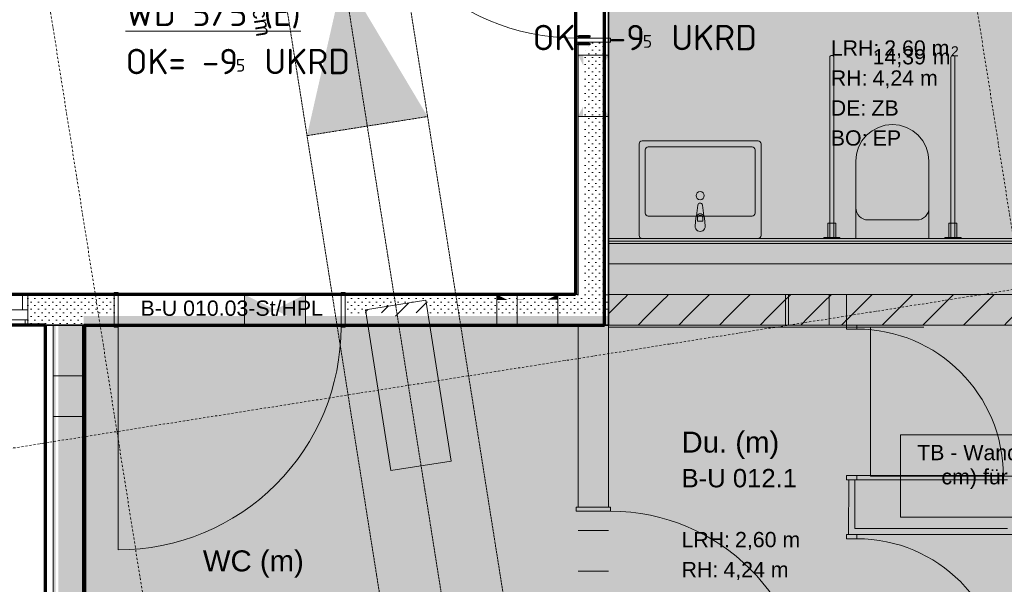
# Model space of a CAD drawing. Header units: millimetres. Extents: x 1523 to 73204, y -91281 to 10268.
# Tile 85 of 120: x 54266 to 59106, y -62640 to -59866. Entities that reach past the tile are written whole.
import ezdxf

# ---------------------------------------------------------------- set-up
doc = ezdxf.new("R2010")
doc.units = ezdxf.units.MM
for name, pattern in [('CAx_nichtHalbton', [20001.0584, 10000, -0.5292, 10000, -0.5292]), ('IMPORT-STRICHPUNKT _7_', [20, 10, -5, 0, -5]), ('IMPORT-VERDECKT _8_', [7.5, 5, -2.5])]:
    doc.linetypes.add(name, pattern=pattern)
for name, color, linetype, lineweight, true_color in [('50 A--Sanitäreinrichtung', 7, 'Continuous', 13, 0x656565), ('80 A--Raum', 7, 'Continuous', 13, 0x656565), ('90 A--Achsraster _1_50_', 7, 'IMPORT-STRICHPUNKT _7_', 13, 0x656565), ('97 A--Etiketten _ Beschriftung Ausbau', 7, 'Continuous', 13, 0x656565), ('97 A--Etiketten _ Träger', 7, 'Continuous', 13, 0x656565), ('Neubau_10 A--Stütze', 7, 'Continuous', 13, 0x656565), ('Neubau_10 A--Wand innen _ Ausbau', 7, 'Continuous', 13, 0x656565), ('Neubau_10 A--Wand innen _ Installationswand', 7, 'Continuous', 13, 0x656565), ('Neubau_20 A--Gründungsbelag', 7, 'Continuous', 13, 0x656565), ('Neubau_30 A--Träger _ Dachkonstruktion', 7, 'IMPORT-VERDECKT _8_', 13, 0x656565), ('Neubau_50 A--Sanitäreinrichtung _ Trennwand', 7, 'Continuous', 13, 0x656565), ('Neubau_80 A--Raum', 7, 'Continuous', 13, 0x656565), ('Xref_706_5_--_ÜP_-1_000_16_Übersichtsplan UG_IFC 2025_01_13_dwg', 7, 'Continuous', 13, 0x767676), ('XX', 7, 'Continuous', 18, 0x804040)]:
    doc.layers.add(name, color=color, linetype=linetype, lineweight=lineweight, true_color=true_color)
doc.layers.add('M-EQPM-___-IDEN', color=7, linetype='Continuous', lineweight=9)
doc.styles.add('Arial', font='arial.ttf', dxfattribs={"height": 75})
doc.styles.add('Arial_1', font='arial.ttf', dxfattribs={"height": 49.5})
doc.styles.add('Arial_B_1', font='txt', dxfattribs={"height": 103.174603})
doc.styles.add('Arial_B_2', font='txt', dxfattribs={"height": 90.277778})
doc.styles.add('ISOCPEUR', font='isocpeur.ttf', dxfattribs={"height": 125})
doc.styles.add('ISOCPEUR_2', font='isocpeur.ttf', dxfattribs={"height": 62.5})
pattern_1 = [(131.336, (0, 0), (18.7712323, 16.511839), [0, -25])]

# ---------------------------------------------------------------- blocks, each defined once
blk = doc.blocks.new('Xref_706_5_--_ÜP_-1_000_11_Übersichtsplan UG_IFC 2024_09_30_dwg_Tür Ol 1-Fl 27_11-41959847-SuD_-1UG gesamt Plot  - Blatt 7')
at = {"layer": 'Neubau_10 A--Wand innen _ Ausbau', "color": 9, "true_color": 0xcbcbcb}
blk.add_line((485, 10), (485, 980), dxfattribs=at)
at = {"layer": 'Neubau_10 A--Wand innen _ Ausbau', "color": 9, "true_color": 0xcbcbcb, "flags": 128}
for points in [[(-505, -160), (-485, -160), (-485, 10), (-505, 10)], [(505, -160), (485, -160), (485, 10), (505, 10)], [(505, -150), (505, -137.5), (505, -125), (505, -25), (505, -12.5), (505, 0), (505, -12.5), (505, -25), (505, -125), (505, -137.5)], [(-505, -150), (-505, -137.5), (-505, -125), (-505, -25), (-505, -12.5), (-505, 0), (-505, -12.5), (-505, -25), (-505, -125), (-505, -137.5)]]:
    blk.add_lwpolyline(points, close=True, dxfattribs=at)
at = {"layer": 'Neubau_10 A--Wand innen _ Ausbau', "color": 9, "true_color": 0xcbcbcb}
blk.add_arc((485, 10), 970, 90, 180, dxfattribs=at)
blk = doc.blocks.new('Xref_706_5_--_ÜP_-1_000_11_Übersichtsplan UG_IFC 2024_09_30_dwg_Tür Ol 1-Fl 27_7-41959727-SuD_-1UG gesamt Plot  - Blatt 7')
at = {"layer": 'Neubau_10 A--Wand innen _ Ausbau', "color": 9, "true_color": 0xcbcbcb}
blk.add_line((547.5, 10), (547.5, 1105), dxfattribs=at)
at = {"layer": 'Neubau_10 A--Wand innen _ Ausbau', "color": 9, "true_color": 0xcbcbcb, "flags": 128}
for points in [[(-567.5, -160), (-547.5, -160), (-547.5, 10), (-567.5, 10)], [(-567.5, -150), (-567.5, -137.5), (-567.5, -125), (-567.5, -25), (-567.5, -12.5), (-567.5, 0), (-567.5, -12.5), (-567.5, -25), (-567.5, -125), (-567.5, -137.5)], [(567.5, -160), (547.5, -160), (547.5, 10), (567.5, 10)], [(567.5, -150), (567.5, -137.5), (567.5, -125), (567.5, -25), (567.5, -12.5), (567.5, 0), (567.5, -12.5), (567.5, -25), (567.5, -125), (567.5, -137.5)]]:
    blk.add_lwpolyline(points, close=True, dxfattribs=at)
at = {"layer": 'Neubau_10 A--Wand innen _ Ausbau', "color": 9, "true_color": 0xcbcbcb}
blk.add_arc((547.5, 10), 1095, 90, 180, dxfattribs=at)
blk = doc.blocks.new('Xref_706_5_--_ÜP_-1_000_11_Übersichtsplan UG_IFC 2024_09_30_dwg_Tür Ol 1-Fl 27_12-41959848-SuD_-1UG gesamt Plot  - Blatt 7')
at = {"layer": 'Neubau_50 A--Sanitäreinrichtung _ Trennwand', "color": 9, "true_color": 0xcbcbcb}
blk.add_line((360, 10), (360, 730), dxfattribs=at)
at = {"layer": 'Neubau_50 A--Sanitäreinrichtung _ Trennwand', "color": 9, "true_color": 0xcbcbcb, "flags": 128}
for points in [[(-380, -40), (-360, -40), (-360, 10), (-380, 10)], [(-380, -30), (-380, 0)], [(380, -40), (360, -40), (360, 10), (380, 10)], [(380, -30), (380, 0)]]:
    blk.add_lwpolyline(points, close=True, dxfattribs=at)
at = {"layer": 'Neubau_50 A--Sanitäreinrichtung _ Trennwand', "color": 9, "true_color": 0xcbcbcb}
blk.add_arc((360, 10), 720, 90, 180, dxfattribs=at)
blk = doc.blocks.new('Xref_706_5_--_ÜP_-1_000_11_Übersichtsplan UG_IFC 2024_09_30_dwg__X309-41959880-SuD_-1UG gesamt Plot  - Blatt 7')
at = {"layer": 'Neubau_10 A--Wand innen _ Ausbau', "color": 9, "true_color": 0xcbcbcb}
for p, q in [((53312.6, -74726.8), (53301.5, -74713)), ((53290.5, -74925.5), (53279.5, -74911.7)), ((53268.5, -75124.3), (53257.4, -75110.5)), ((53246.4, -75323.1), (53235.4, -75309.3)), ((53224.3, -75521.9), (53213.3, -75508.1)), ((53202.3, -75720.7), (53191.2, -75706.9))]:
    blk.add_line(p, q, dxfattribs=at)
blk = doc.blocks.new('Xref_706_5_--_ÜP_-1_000_11_Übersichtsplan UG_IFC 2024_09_30_dwg__X310-41959881-SuD_-1UG gesamt Plot  - Blatt 7')
at = {"layer": 'Neubau_10 A--Wand innen _ Ausbau', "color": 9, "true_color": 0xcbcbcb}
for p, q in [((53323.6, -74740.6), (53312.6, -74726.8)), ((53301.6, -74939.3), (53290.5, -74925.5)), ((53279.5, -75138.1), (53268.5, -75124.3)), ((53235.4, -75535.7), (53224.3, -75521.9)), ((53213.3, -75734.5), (53202.3, -75720.7))]:
    blk.add_line(p, q, dxfattribs=at)
at = {"layer": 'Neubau_10 A--Wand innen _ Ausbau', "color": 9, "true_color": 0xcbcbcb, "flags": 128}
blk.add_lwpolyline([(53257.4, -75336.9), (53254.1, -75332.8), (53246.4, -75323.1)], dxfattribs=at)
blk = doc.blocks.new('Xref_706_5_--_ÜP_-1_000_11_Übersichtsplan UG_IFC 2024_09_30_dwg__X311-41959882-SuD_-1UG gesamt Plot  - Blatt 7')
at = {"layer": 'Neubau_10 A--Wand innen _ Ausbau', "color": 9, "true_color": 0xcbcbcb}
for p, q in [((53456.1, -74679.8), (53445.1, -74666)), ((53434.1, -74878.6), (53423, -74864.8)), ((53412, -75077.4), (53401, -75063.6)), ((53389.9, -75276.2), (53378.9, -75262.3)), ((53367.9, -75474.9), (53356.8, -75461.1)), ((53345.8, -75673.7), (53334.8, -75659.9))]:
    blk.add_line(p, q, dxfattribs=at)
blk = doc.blocks.new('Xref_706_5_--_ÜP_-1_000_11_Übersichtsplan UG_IFC 2024_09_30_dwg__X312-41959883-SuD_-1UG gesamt Plot  - Blatt 7')
at = {"layer": 'Neubau_10 A--Wand innen _ Ausbau', "color": 9, "true_color": 0xcbcbcb}
for p, q in [((53445.1, -74666), (53434.2, -74652.4)), ((53423, -74864.8), (53412, -74851)), ((53401, -75063.6), (53389.9, -75049.8)), ((53378.9, -75262.3), (53367.9, -75248.5)), ((53356.8, -75461.1), (53345.8, -75447.3)), ((53334.8, -75659.9), (53323.7, -75646.1))]:
    blk.add_line(p, q, dxfattribs=at)
blk = doc.blocks.new('Xref_706_5_--_ÜP_-1_000_11_Übersichtsplan UG_IFC 2024_09_30_dwg__X313-41959884-SuD_-1UG gesamt Plot  - Blatt 7')
at = {"layer": 'Neubau_10 A--Wand innen _ Ausbau', "color": 9, "true_color": 0xcbcbcb}
for p, q in [((53412, -74851), (53323.6, -74740.6)), ((53389.9, -75049.8), (53301.6, -74939.3)), ((53367.9, -75248.5), (53279.5, -75138.1)), ((53345.8, -75447.3), (53257.4, -75336.9)), ((53323.7, -75646.1), (53235.4, -75535.7)), ((53275.4, -75812), (53213.3, -75734.5))]:
    blk.add_line(p, q, dxfattribs=at)
blk = doc.blocks.new('Xref_706_5_--_ÜP_-1_000_11_Übersichtsplan UG_IFC 2024_09_30_dwg__X324-41959895-SuD_-1UG gesamt Plot  - Blatt 7')
at = {"layer": 'Neubau_10 A--Wand innen _ Ausbau', "color": 9, "true_color": 0xcbcbcb}
for p, q in [((53555.2, -72540.2), (53544.2, -72526.4)), ((53533.1, -72739), (53522.1, -72725.2)), ((53511.1, -72937.7), (53500, -72923.9)), ((53489, -73136.5), (53478, -73122.7)), ((53467, -73335.3), (53455.9, -73321.5)), ((53444.9, -73534.1), (53433.9, -73520.3)), ((53422.9, -73732.9), (53411.8, -73719.1)), ((53400.8, -73931.6), (53389.8, -73917.8)), ((53378.7, -74130.4), (53367.7, -74116.6)), ((53356.7, -74329.2), (53345.6, -74315.4)), ((53334.6, -74528), (53323.6, -74514.2))]:
    blk.add_line(p, q, dxfattribs=at)
blk = doc.blocks.new('Xref_706_5_--_ÜP_-1_000_11_Übersichtsplan UG_IFC 2024_09_30_dwg__X325-41959896-SuD_-1UG gesamt Plot  - Blatt 7')
at = {"layer": 'Neubau_10 A--Wand innen _ Ausbau', "color": 9, "true_color": 0xcbcbcb}
for p, q in [((53566.2, -72554), (53555.2, -72540.2)), ((53544.2, -72752.8), (53533.1, -72739)), ((53522.1, -72951.5), (53511.1, -72937.7)), ((53500.1, -73150.3), (53489, -73136.5)), ((53456, -73547.9), (53444.9, -73534.1)), ((53433.9, -73746.7), (53422.9, -73732.9)), ((53411.8, -73945.4), (53400.8, -73931.6)), ((53389.8, -74144.2), (53378.7, -74130.4)), ((53345.7, -74541.8), (53334.6, -74528))]:
    blk.add_line(p, q, dxfattribs=at)
at = {"layer": 'Neubau_10 A--Wand innen _ Ausbau', "color": 9, "true_color": 0xcbcbcb, "flags": 128}
for points in [[(53478, -73349.1), (53474.7, -73345), (53467, -73335.3)], [(53367.7, -74343), (53364.4, -74338.9), (53356.7, -74329.2)]]:
    blk.add_lwpolyline(points, dxfattribs=at)
blk = doc.blocks.new('Xref_706_5_--_ÜP_-1_000_11_Übersichtsplan UG_IFC 2024_09_30_dwg__X326-41959897-SuD_-1UG gesamt Plot  - Blatt 7')
at = {"layer": 'Neubau_10 A--Wand innen _ Ausbau', "color": 9, "true_color": 0xcbcbcb}
for p, q in [((53676.7, -72692), (53665.6, -72678.2)), ((53654.6, -72890.8), (53643.6, -72877)), ((53632.6, -73089.6), (53621.5, -73075.8)), ((53610.5, -73288.4), (53599.5, -73274.5)), ((53588.5, -73487.1), (53577.4, -73473.3)), ((53566.4, -73685.9), (53555.4, -73672.1)), ((53544.4, -73884.7), (53533.3, -73870.9)), ((53522.3, -74083.5), (53511.2, -74069.7)), ((53500.2, -74282.3), (53489.2, -74268.5)), ((53478.2, -74481), (53467.1, -74467.2))]:
    blk.add_line(p, q, dxfattribs=at)
blk = doc.blocks.new('Xref_706_5_--_ÜP_-1_000_11_Übersichtsplan UG_IFC 2024_09_30_dwg__X327-41959898-SuD_-1UG gesamt Plot  - Blatt 7')
at = {"layer": 'Neubau_10 A--Wand innen _ Ausbau', "color": 9, "true_color": 0xcbcbcb}
for p, q in [((53665.6, -72678.2), (53654.6, -72664.4)), ((53643.6, -72877), (53632.5, -72863.2)), ((53621.5, -73075.8), (53610.5, -73062)), ((53599.5, -73274.5), (53588.4, -73260.7)), ((53577.4, -73473.3), (53566.4, -73459.5)), ((53555.4, -73672.1), (53544.3, -73658.3)), ((53533.3, -73870.9), (53522.3, -73857.1)), ((53511.2, -74069.7), (53500.2, -74055.9)), ((53489.2, -74268.5), (53478.1, -74254.6)), ((53467.1, -74467.2), (53456.1, -74453.4)), ((53434.2, -74652.4), (53434, -74652.2))]:
    blk.add_line(p, q, dxfattribs=at)
blk = doc.blocks.new('Xref_706_5_--_ÜP_-1_000_11_Übersichtsplan UG_IFC 2024_09_30_dwg__X328-41959899-SuD_-1UG gesamt Plot  - Blatt 7')
at = {"layer": 'Neubau_10 A--Wand innen _ Ausbau', "color": 9, "true_color": 0xcbcbcb}
for p, q in [((53654.6, -72664.4), (53566.2, -72554)), ((53632.5, -72863.2), (53544.2, -72752.8)), ((53610.5, -73062), (53522.1, -72951.5)), ((53588.4, -73260.7), (53500.1, -73150.3)), ((53566.4, -73459.5), (53478, -73349.1)), ((53544.3, -73658.3), (53456, -73547.9)), ((53522.3, -73857.1), (53433.9, -73746.7)), ((53500.2, -74055.9), (53411.8, -73945.4)), ((53478.1, -74254.6), (53389.8, -74144.2)), ((53456.1, -74453.4), (53367.7, -74343)), ((53434, -74652.2), (53345.7, -74541.8))]:
    blk.add_line(p, q, dxfattribs=at)
blk = doc.blocks.new('Xref_706_5_--_ÜP_-1_000_11_Übersichtsplan UG_IFC 2024_09_30_dwg_Tür Ol 2-Fl 27_6-41959905-SuD_-1UG gesamt Plot  - Blatt 7')
at = {"layer": 'Neubau_10 A--Wand innen _ Ausbau', "color": 9, "true_color": 0xcbcbcb}
for p, q in [((-905, 0), (-905, 905)), ((905, 0), (905, 905))]:
    blk.add_line(p, q, dxfattribs=at)
at = {"layer": 'Neubau_10 A--Wand innen _ Ausbau', "color": 9, "true_color": 0xcbcbcb, "flags": 128}
for points in [[(-1005, 25), (-992.5, 25), (-992.5, 0)], [(1005, 25), (992.5, 25), (992.5, 0)], [(-1005, -125), (-980, -125), (-980, -50)], [(1005, -125), (980, -125), (980, -50)]]:
    blk.add_lwpolyline(points, dxfattribs=at)
for points in [[(-1005, -50), (-905, -50), (-905, 0), (-1005, 0), (-1005, -50), (-1005, 0)], [(1005, -50), (905, -50), (905, 0), (1005, 0), (1005, -50), (1005, 0)]]:
    blk.add_lwpolyline(points, close=True, dxfattribs=at)
at = {"layer": 'Neubau_10 A--Wand innen _ Ausbau', "color": 9, "true_color": 0xcbcbcb}
for centre, start, end in [((-905, 0), 360, 90), ((905, 0), 90, 180)]:
    blk.add_arc(centre, 905, start, end, dxfattribs=at)
blk = doc.blocks.new('Xref_706_5_--_ÜP_-1_000_11_Übersichtsplan UG_IFC 2024_09_30_dwg_WC barrierefrei 27-41960010-SuD_-1UG gesamt Plot  - Blatt 7')
at = {"layer": '50 A--Sanitäreinrichtung', "color": 9, "true_color": 0xcbcbcb}
blk.add_line((-119.9, -91.3), (119.9, -91.3), dxfattribs=at)
at = {"layer": '50 A--Sanitäreinrichtung', "color": 9, "true_color": 0xcbcbcb, "flags": 128}
for points in [[(-337.5, -5), (-257.5, -5), (-257.5, 0), (-337.5, 0)], [(-180, 0), (-180, -380), (-176.5, -415.1), (-166.3, -448.9), (-149.7, -480), (-127.3, -507.3), (-100, -529.7), (-68.9, -546.3), (-35.1, -556.5), (0, -560), (35.1, -556.5), (68.9, -546.3), (100, -529.7), (127.3, -507.3), (149.7, -480), (166.3, -448.9), (176.5, -415.1), (180, -380), (180, 0)], [(257.5, -5), (337.5, -5), (337.5, 0), (257.5, 0)], [(-317.5, -5), (-317.5, -75), (-277.5, -75), (-277.5, -5)], [(277.5, -5), (277.5, -75), (317.5, -75), (317.5, -5)]]:
    blk.add_lwpolyline(points, close=True, dxfattribs=at)
for points in [[(-307.5, -890), (-307.5, -5), (-287.5, -5), (-287.5, -890)], [(287.5, -890), (287.5, -5), (307.5, -5), (307.5, -890)]]:
    blk.add_lwpolyline(points, dxfattribs=at)
at = {"layer": '50 A--Sanitäreinrichtung', "color": 9, "true_color": 0xcbcbcb}
for centre, radius, start, end in [((-119.9, -151.3), 60, 90, 180), ((119.9, -151.3), 60, 0, 90), ((-297.5, -890), 10, 180, 360), ((297.5, -890), 10, 180, 0)]:
    blk.add_arc(centre, radius, start, end, dxfattribs=at)
blk = doc.blocks.new('Xref_706_5_--_ÜP_-1_000_11_Übersichtsplan UG_IFC 2024_09_30_dwg_Waschbecken 01 27-41960013-SuD_-1UG gesamt Plot  - Blatt 7')
at = {"layer": '50 A--Sanitäreinrichtung', "color": 9, "true_color": 0xcbcbcb}
for p, q in [((-285, 0), (285, 0)), ((-300, -465), (-300, -15)), ((300, -15), (300, -465)), ((-25, -60), (-21, -102)), ((21, -102), (25, -60)), ((-270, -435), (-270, -125)), ((-255, -110), (255, -110)), ((-17.7, -111.5), (-11.1, -164.4)), ((11.1, -164.4), (17.7, -111.5)), ((270, -125), (270, -435)), ((285, -480), (-285, -480)), ((255, -450), (-255, -450))]:
    blk.add_line(p, q, dxfattribs=at)
at = {"layer": '50 A--Sanitäreinrichtung', "color": 9, "true_color": 0xcbcbcb, "flags": 128}
blk.add_lwpolyline([(-13.6, -99.8), (-13.6, -84.9), (13.6, -84.9), (13.6, -99.8)], dxfattribs=at)
at = {"layer": '50 A--Sanitäreinrichtung', "color": 9, "true_color": 0xcbcbcb}
blk.add_circle((0, -210.9), 20, dxfattribs=at)
for centre, radius, start, end in [((-285, -15), 15, 90, 180), ((285, -15), 15, 0, 90), ((0, -60), 25, 360, 180), ((-255, -125), 15, 90, 180), ((0, -100.1), 21.1, 185.1696, 212.771), ((0, -100.1), 21.1, 212.771, 327.229), ((0, -99.8), 13.6, 180, 360), ((0, -100.1), 21.1, 327.229, 354.8304), ((255, -125), 15, 360, 90), ((0, -163), 11.2, 187.1389, 352.8611), ((-255, -435), 15, 180, 270), ((255, -435), 15, 270, 0), ((-285, -465), 15, 180, 270), ((285, -465), 15, 270, 0)]:
    blk.add_arc(centre, radius, start, end, dxfattribs=at)
blk = doc.blocks.new('Xref_706_5_--_ÜP_-1_000_11_Übersichtsplan UG_IFC 2024_09_30_dwg_ARROWHEAD_10-41960463-SuD_-1UG gesamt Plot  - Blatt 7')
at = {"layer": '97 A--Etiketten _ Beschriftung Ausbau', "color": 9, "true_color": 0xcbcbcb}
blk.add_line((0, 0), (-1000, 0), dxfattribs=at)
blk = doc.blocks.new('Xref_706_5_--_ÜP_-1_000_11_Übersichtsplan UG_IFC 2024_09_30_dwg_Standard-Rastermarker_31-41960585-SuD_-1UG gesamt Plot  - Blatt 7')
at = {"layer": '90 A--Achsraster _1_50_', "color": 9, "true_color": 0xcbcbcb}
blk.add_line((0, 0), (53500.2, 0), dxfattribs=at)
blk = doc.blocks.new('Xref_706_5_--_ÜP_-1_000_11_Übersichtsplan UG_IFC 2024_09_30_dwg_WC_ _w__B-U 014_1-41959595-SuD_-1UG gesamt Plot  - Blatt 7')
at = {"layer": 'Neubau_80 A--Raum', "attachment_point": 1, "rotation": 83.6681, "line_spacing_factor": 0.941778}
for s, insert, char_height, width, style in [('2', (48549.6, -76179.4), 49.5, 46.058, 'Arial_1'), (' m', (48550.5, -76298.5), 75, 138.65, 'Arial'), ('14,39', (48521.1, -76563.6), 75, 314.028, 'Arial')]:
    blk.add_mtext(s, dxfattribs=dict(at, insert=insert, char_height=char_height, width=width, style=style))
blk = doc.blocks.new('Xref_706_5_--_ÜP_-1_000_16_Übersichtsplan UG_IFC 2025_01_13_dwg-35469238-SuD_-1UG gesamt Plot  - Blatt 7')
at = {"layer": '80 A--Raum', "true_color": 0xededed}
h = blk.add_hatch(color=7, dxfattribs=at)
h.paths.add_polyline_path([(61847.8, -73728.5), (62068.4, -70283.8), (50086.1, -69516.5), (50884.6, -78065), (53632.7, -78241), (53963.7, -73071.6), (56757.9, -73250.5), (56593.1, -75825.2), (61692.6, -76151.8), (61739, -75427.3)])
h.paths.add_polyline_path([(53389.3, -75051.4), (53380.5, -75188.6), (53360.3, -75112.2), (53390.1, -75039)])
h.paths.add_polyline_path([(53360.3, -75112.2), (53330.6, -75185.5), (53340.2, -75035.8), (53346.9, -75061.2)])
h.paths.add_polyline_path([(53400.4, -73035.5), (53400.4, -73035.5), (53375.5, -73033.9)])
h.paths.add_polyline_path([(53392.5, -73160.3), (53390.9, -73185.2), (53370.7, -73108.8), (53400.4, -73035.5), (53398.8, -73060.5)])
h.paths.add_polyline_path([(53370.7, -73108.8), (53341, -73182), (53350.5, -73032.3)])
at = {"layer": 'Neubau_10 A--Stütze', "true_color": 0xcbcbcb}
h = blk.add_hatch(dxfattribs=at)
h.set_pattern_fill('FP_4', color=9, style=0, pattern_type=2)
h.set_pattern_definition([(131.336, (0, 0), (90.10192, 79.25683), []), (131.336, (-45.05, -39.63), (90.10192, 79.25683), [90, -30])])
h.paths.add_polyline_path([(56682.1, -74435.1), (56701.3, -74134.9), (56622.2, -74142.3), (56650.1, -74441), (56681.9, -74438)])
at = {"layer": 'Neubau_10 A--Wand innen _ Ausbau', "true_color": 0xededed}
h = blk.add_hatch(color=7, dxfattribs=at)
h.paths.add_polyline_path([(55527.1, -73196.7), (55478.8, -73168.6), (55477.2, -73193.5)])
h.paths.add_polyline_path([(55520.7, -73296.5), (55470.8, -73293.3), (55469.2, -73318.3), (55495, -73307.4)])
at = {"layer": 'Neubau_10 A--Wand innen _ Ausbau', "true_color": 0xcbcbcb}
h = blk.add_hatch(dxfattribs=at)
h.set_pattern_fill('FP_16', color=9, style=0, pattern_type=2)
h.set_pattern_definition(pattern_1)
h.paths.add_polyline_path([(56650.1, -73268.7), (55412.7, -73189.4), (55406.3, -73289.2), (56643.7, -73368.4)])
h = blk.add_hatch(dxfattribs=at)
h.set_pattern_fill('FP_16', color=9, style=0, pattern_type=2)
h.set_pattern_definition(pattern_1)
h.paths.add_polyline_path([(56650.9, -73256.2), (55777.4, -73200.2), (55776.6, -73212.7), (56650.1, -73268.7)])
h.paths.add_polyline_path([(55752.4, -73198.6), (55502.9, -73182.7), (55527.1, -73196.7), (55726.7, -73209.5)])
h.paths.add_polyline_path([(55478, -73181.1), (55413.5, -73176.9), (55412.7, -73189.4), (55477.2, -73193.5)])
at = {"layer": 'Neubau_10 A--Wand innen _ Ausbau', "true_color": 0xededed}
h = blk.add_hatch(color=7, dxfattribs=at)
h.paths.add_polyline_path([(55777.4, -73200.2), (55778.2, -73187.8), (55726.7, -73209.5), (55776.6, -73212.7)])
h.paths.add_polyline_path([(55769.4, -73325), (55770.2, -73312.5), (55720.3, -73309.3), (55768.6, -73337.5)])
at = {"layer": 'Neubau_10 A--Wand innen _ Ausbau', "true_color": 0xcbcbcb}
h = blk.add_hatch(dxfattribs=at)
h.set_pattern_fill('FP_16', color=9, style=0, pattern_type=2)
h.set_pattern_definition(pattern_1)
h.paths.add_polyline_path([(56616.6, -73792.6), (56630.6, -73768.4), (56646.6, -73518.9), (56635.7, -73493.2), (56623, -73692.8)])
h.paths.add_polyline_path([(56581.4, -74536.9), (56629, -73793.4), (56616.6, -73792.6), (56569, -74536.1)])
h.paths.add_polyline_path([(56662.6, -73269.5), (56664.2, -73244.5), (56651.7, -73243.7), (56635.7, -73493.2), (56648.2, -73494), (56656.2, -73369.2)])
h = blk.add_hatch(dxfattribs=at)
h.set_pattern_fill('FP_16', color=9, style=0, pattern_type=2)
h.set_pattern_definition(pattern_1)
h.paths.add_polyline_path([(56675.1, -73270.3), (56676.7, -73245.3), (56664.2, -73244.5), (56648.2, -73494), (56660.7, -73494.8), (56668.7, -73370)])
h.paths.add_polyline_path([(56620.2, -74126.8), (56641.5, -73794.2), (56629, -73793.4), (56581.4, -74536.9), (56593.9, -74537.7), (56619.8, -74133.2)])
h.paths.add_polyline_path([(56647.9, -73694.4), (56657.5, -73544.7), (56646.6, -73518.9), (56630.6, -73768.4), (56644.7, -73744.3)])
h = blk.add_hatch(dxfattribs=at)
h.set_pattern_fill('FP_16', color=9, style=0, pattern_type=2)
h.set_pattern_definition(pattern_1)
h.paths.add_polyline_path([(56675.2, -74542.9), (56681.9, -74438), (56650.1, -74441), (56622.2, -74142.3), (56701.3, -74134.9), (56757.9, -73250.5), (56676.7, -73245.3), (56660.7, -73494.8), (56661.5, -73494.8), (56658.4, -73546.8), (56657.5, -73544.7), (56650, -73661.1), (56651.5, -73659.4), (56649.4, -73694.5), (56647.9, -73694.4), (56644.7, -73744.3), (56646.6, -73741.1), (56643.4, -73794.3), (56641.5, -73794.2), (56593.9, -74537.7), (56659.6, -74541.9)])
h = blk.add_hatch(dxfattribs=at)
h.set_pattern_fill('FP_16', color=9, style=0, pattern_type=2)
h.set_pattern_definition(pattern_1)
h.paths.add_polyline_path([(55768.6, -73337.5), (55744.4, -73323.4), (55495, -73307.4), (55469.2, -73318.3), (55660.3, -73330.5)])
h.paths.add_polyline_path([(56642.1, -73393.4), (56642.9, -73380.9), (55769.4, -73325), (55768.6, -73337.5)])
h.paths.add_polyline_path([(55469.2, -73318.3), (55470, -73305.8), (55405.5, -73301.7), (55404.7, -73314.2)])
at = {"layer": 'Neubau_10 A--Wand innen _ Ausbau', "true_color": 0xededed}
for points in [[(56658.4, -73546.8), (56661.5, -73494.8), (56635.7, -73493.2), (56657.5, -73544.7)], [(56649.4, -73694.5), (56651.5, -73659.4), (56650, -73661.1), (56647.9, -73694.4)], [(56643.4, -73794.3), (56646.6, -73741.1), (56616.6, -73792.6), (56641.5, -73794.2)], [(56657.2, -74824.4), (56662.7, -74737.5), (56556.5, -74730.7), (56621.8, -74885.1)], [(56649.1, -74949.9), (56621.8, -74885.1), (56537.3, -75030), (56643.6, -75036.8)]]:
    blk.add_hatch(color=7, dxfattribs=at).paths.add_polyline_path(points)
at = {"layer": 'Neubau_10 A--Wand innen _ Ausbau', "true_color": 0xcbcbcb}
h = blk.add_hatch(dxfattribs=at)
h.set_pattern_fill('FP_16', color=9, style=0, pattern_type=2)
h.set_pattern_definition(pattern_1)
h.paths.add_polyline_path([(56508.9, -75669.5), (56496.4, -75668.7), (56469.3, -76092.9), (56481.8, -76093.2), (56499.3, -75819.2)])
h = blk.add_hatch(dxfattribs=at)
h.set_pattern_fill('FP_16', color=9, style=0, pattern_type=2)
h.set_pattern_definition(pattern_1)
h.paths.add_polyline_path([(56521.4, -75670.3), (56508.9, -75669.5), (56482.1, -76093.7), (56494.2, -76094.5), (56521.4, -75670.7)])
h = blk.add_hatch(dxfattribs=at)
h.set_pattern_fill('FP_16', color=9, style=0, pattern_type=2)
h.set_pattern_definition(pattern_1)
h.paths.add_polyline_path([(56611.6, -75826.4), (56593.1, -75825.2), (56602.7, -75675.5), (56521.4, -75670.7), (56494.2, -76094.5), (56594, -76100.9), (56610, -75851.4)])
h = blk.add_hatch(dxfattribs=at)
h.set_pattern_fill('FP_16', color=9, style=0, pattern_type=2)
h.set_pattern_definition(pattern_1)
h.paths.add_polyline_path([(56624.1, -75827.2), (56611.6, -75826.4), (56594, -76100.9), (56606.5, -76101.7), (56622.5, -75852.2)])
h = blk.add_hatch(dxfattribs=at)
h.set_pattern_fill('FP_16', color=9, style=0, pattern_type=2)
h.set_pattern_definition(pattern_1)
h.paths.add_polyline_path([(56636.5, -75828), (56624.1, -75827.2), (56606.5, -76101.7), (56619, -76102.5), (56634.9, -75853)])
h = blk.add_hatch(dxfattribs=at)
h.set_pattern_fill('FP_16', color=9, style=0, pattern_type=2)
h.set_pattern_definition(pattern_1)
h.paths.add_polyline_path([(61736, -76154.5), (56636.5, -75828), (56635.7, -75840.5), (61735.2, -76167)])
h = blk.add_hatch(dxfattribs=at)
h.set_pattern_fill('FP_16', color=9, style=0, pattern_type=2)
h.set_pattern_definition(pattern_1)
h.paths.add_polyline_path([(61734.4, -76179.5), (56634.9, -75853), (56628.6, -75952.8), (61728, -76279.3)])
h = blk.add_hatch(dxfattribs=at)
h.set_pattern_fill('FP_16', color=9, style=0, pattern_type=2)
h.set_pattern_definition(pattern_1)
h.paths.add_polyline_path([(61735.2, -76167), (56635.7, -75840.5), (56634.9, -75853), (61734.4, -76179.5)])
h = blk.add_hatch(dxfattribs=at)
h.set_pattern_fill('FP_16', color=9, style=0, pattern_type=2)
h.set_pattern_definition(pattern_1)
h.paths.add_polyline_path([(61727.2, -76291.8), (56627.8, -75965.2), (56627, -75977.7), (61726.4, -76304.2)])
h = blk.add_hatch(dxfattribs=at)
h.set_pattern_fill('FP_16', color=9, style=0, pattern_type=2)
h.set_pattern_definition(pattern_1)
h.paths.add_polyline_path([(56544.1, -76097.7), (56481.8, -76093.7), (56481, -76106.1), (56543.3, -76110.1)])
h = blk.add_hatch(dxfattribs=at)
h.set_pattern_fill('FP_16', color=9, style=0, pattern_type=2)
h.set_pattern_definition(pattern_1)
h.paths.add_polyline_path([(56619, -76102.5), (56594, -76100.9), (56593.2, -76113.3), (56618.2, -76114.9)])
at = {"layer": 'Neubau_30 A--Träger _ Dachkonstruktion', "linetype": 'Continuous', "true_color": 0xededed}
blk.add_hatch(color=7, dxfattribs=at).paths.add_polyline_path([(55778, -74673.1), (55722.2, -74075.7), (55003.3, -74444.2), (55578.1, -74614.1)])
at = {"layer": '50 A--Sanitäreinrichtung', "color": 9, "true_color": 0xcbcbcb}
blk.add_line((57685.2, -71345.8), (57637.2, -72094.3), dxfattribs=at)
at = {"layer": '90 A--Achsraster _1_50_', "color": 9, "true_color": 0xcbcbcb}
for p, q in [((65360.4, -70413.5), (42699.7, -72530.1)), ((65069.2, -74960.3), (42408.6, -77076.9))]:
    blk.add_line(p, q, dxfattribs=at)
at = {"layer": '97 A--Etiketten _ Beschriftung Ausbau', "color": 9, "true_color": 0xcbcbcb}
for p, q in [((56811.4, -73253.9), (56910.4, -71707.1)), ((56637.2, -75818), (58184, -75917.1))]:
    blk.add_line(p, q, dxfattribs=at)
at = {"layer": '97 A--Etiketten _ Beschriftung Ausbau', "color": 9, "true_color": 0xcbcbcb, "flags": 128}
blk.add_lwpolyline([(57432.4, -71855.4), (57528.2, -70358.5), (57931, -70384.3), (57835.1, -71881.2)], close=True, dxfattribs=at)
blk.add_lwpolyline([(56950.6, -71972.5), (57624.3, -72015.6), (57680.1, -71144.8)], dxfattribs=at)
at = {"layer": 'Neubau_10 A--Stütze', "color": 9, "true_color": 0xcbcbcb, "flags": 128}
blk.add_lwpolyline([(57446.7, -74366.6), (57418.8, -74067.9), (56622.2, -74142.3), (56650.1, -74441)], close=True, dxfattribs=at)
at = {"layer": 'Neubau_10 A--Wand innen _ Ausbau', "color": 9, "true_color": 0xcbcbcb}
for p, q in [((57809.3, -73317.8), (57799.7, -73467.5)), ((57999.3, -73480.3), (58008.9, -73330.6)), ((56745.2, -74130.8), (56766.3, -73802.2)), ((56706.2, -74740.2), (56556.5, -74730.7)), ((56537.3, -75030), (56687, -75039.6)), ((56594, -76100.9), (56544.1, -76097.7))]:
    blk.add_line(p, q, dxfattribs=at)
at = {"layer": 'Neubau_10 A--Wand innen _ Ausbau', "color": 9, "true_color": 0xcbcbcb, "flags": 128}
for points in [[(56937.5, -71128), (56876.2, -72085.8), (56863.7, -72085), (56851.2, -72084.2), (56751.4, -72077.8), (56739, -72077), (56726.5, -72076.2), (56721, -72161.4), (56726.5, -72076.1), (56787.8, -71118.4), (56800.3, -71119.2), (56812.8, -71120), (56912.6, -71126.4), (56925, -71127.2), (56937.5, -71128), (56953.5, -70878.5), (57012.3, -69960), (59038.1, -70089.7), (58979.3, -71008.2)], [(56708.2, -72361), (56720.7, -72361.8), (56733.2, -72362.6), (56833, -72369), (56845.5, -72369.8), (56857.9, -72370.6), (56870.7, -72171), (56876.2, -72085.8), (56876.2, -72085.7)], [(56870.7, -72171), (56858.2, -72170.2), (56845.8, -72169.4), (56746, -72163), (56733.5, -72162.2), (56721, -72161.4), (56708.2, -72361), (56707.3, -72375.6), (56651.7, -73243.7)], [(56857, -72385.1), (56801.4, -73253.3), (57694.6, -73310.5), (57685, -73460.2), (56791.8, -73403), (56785.4, -73502.8), (56773, -73502), (56760.5, -73501.2), (56660.7, -73494.8), (56648.2, -73494), (56635.7, -73493.2), (56623, -73692.8), (56616.6, -73792.6)], [(56707.3, -72375.6), (56719.8, -72376.4), (56732.3, -72377.2), (56832.1, -72383.5), (56844.5, -72384.3), (56857, -72385.1), (56857.9, -72370.6)], [(55469.2, -73318.3), (55404.7, -73314.2), (55414.3, -73164.5), (55478.8, -73168.6), (55778.2, -73187.8), (55777.4, -73200.2), (55776.6, -73212.7), (55770.2, -73312.5), (55769.4, -73325), (55768.6, -73337.5)], [(55478.8, -73168.6), (55478, -73181.1), (55477.2, -73193.5), (55470.8, -73293.3), (55470, -73305.8), (55469.2, -73318.3), (55768.6, -73337.5), (56642.1, -73393.4), (56635.7, -73493.2)], [(56676.7, -73245.3), (56664.2, -73244.5), (56651.7, -73243.7), (55778.2, -73187.8)], [(56776.5, -73251.7), (56788.9, -73252.5), (56801.4, -73253.3)], [(56623, -73692.8), (56635.4, -73693.6), (56647.9, -73694.4), (56747.7, -73700.8), (56760.2, -73701.6), (56772.7, -73702.4), (56785.4, -73502.8)], [(56725.8, -74433.9), (56718.7, -74545.6), (56569, -74536.1), (56616.6, -73792.6), (56629, -73793.4), (56641.5, -73794.2), (56741.3, -73800.6), (56753.8, -73801.4), (56766.3, -73802.2), (56772.7, -73702.4)], [(56542.5, -76122.6), (56467.7, -76117.8), (56469.3, -76092.9), (56496.4, -75668.7), (56646.1, -75678.3), (56636.5, -75828), (56886, -75844), (56885.2, -75856.5), (56884.4, -75868.9), (56878.1, -75968.7), (56877.3, -75981.2), (56876.5, -75993.7), (57076.1, -76006.5)], [(59081.4, -76134.9), (57076.1, -76006.5), (57076.9, -75994), (57077.6, -75981.5), (57084, -75881.7), (57084.8, -75869.2), (57085.6, -75856.8), (56886, -75844)], [(59231.1, -76144.5), (59231.9, -76132), (59232.7, -76119.5), (59239.1, -76019.7), (59239.9, -76007.2), (59240.7, -75994.8), (59091, -75985.2), (57085.6, -75856.8)], [(56593.2, -76113.3), (56618.2, -76114.9), (56619, -76102.5), (56627, -75977.7), (56876.5, -75993.7)]]:
    blk.add_lwpolyline(points, dxfattribs=at)
at = {"layer": 'Neubau_10 A--Wand innen _ Installationswand', "color": 9, "true_color": 0xcbcbcb}
for p, q in [((56600.6, -69933.7), (56389.8, -73226.9)), ((56613.1, -69934.5), (56402.2, -73227.7)), ((56712.9, -69940.8), (56502, -73234.1))]:
    blk.add_line(p, q, dxfattribs=at)
at = {"layer": 'Neubau_10 A--Wand innen _ Installationswand', "color": 9, "true_color": 0xcbcbcb, "flags": 128}
blk.add_lwpolyline([(56862.6, -69950.4), (56712.9, -69940.8), (56613.1, -69934.5), (56600.6, -69933.7), (56588.2, -69932.9), (56377.3, -73226.1), (56389.8, -73226.9), (56402.2, -73227.7), (56502, -73234.1), (56651.7, -73243.7)], close=True, dxfattribs=at)
at = {"layer": 'Neubau_20 A--Gründungsbelag', "color": 9, "true_color": 0xcbcbcb, "flags": 128}
for points in [[(56109.5, -81711.4), (56311.1, -78562.8), (56061.6, -78546.8), (56071.2, -78397.1), (56320.7, -78413.1), (56340.8, -78098.8), (56490.5, -78108.3), (56619, -76102.5), (56469.3, -76092.9), (56496.4, -75668.7), (56646.1, -75678.3), (56636.5, -75828), (56323.1, -80723)], [(56998.9, -70169.6), (56801.4, -73253.3), (57694.6, -73310.5), (57685, -73460.2), (56791.8, -73403), (56718.7, -74545.6), (56569, -74536.1), (56642.1, -73393.4), (55404.7, -73314.2), (55414.3, -73164.5), (56402.2, -73227.7), (56613.1, -69934.5)]]:
    blk.add_lwpolyline(points, dxfattribs=at)
at = {"layer": 'Neubau_30 A--Träger _ Dachkonstruktion', "color": 9, "true_color": 0xcbcbcb}
blk.add_line((42502.4, -75611.8), (62242.7, -73768), dxfattribs=at)
at = {"layer": 'Neubau_30 A--Träger _ Dachkonstruktion', "color": 9, "true_color": 0xcbcbcb, "flags": 128}
for points in [[(55778, -74673.1), (62270.6, -74066.7), (62214.8, -73469.3), (55722.2, -74075.7), (55778, -74673.1), (54284.5, -74812.6)], [(55722.2, -74075.7), (54228.7, -74215.2), (54284.5, -74812.6), (49313.7, -75276.9)]]:
    blk.add_lwpolyline(points, dxfattribs=at)
at = {"layer": 'Neubau_50 A--Sanitäreinrichtung _ Trennwand', "color": 9, "true_color": 0xcbcbcb}
blk.add_line((56878.7, -72045.7), (56876.8, -72075.7), dxfattribs=at)
at = {"layer": 'Neubau_50 A--Sanitäreinrichtung _ Trennwand', "color": 9, "true_color": 0xcbcbcb, "flags": 128}
blk.add_lwpolyline([(57924.6, -71361.2), (57876.7, -72109.6), (57637.2, -72094.3), (57635.3, -72124.2), (57904.7, -72141.5), (57906.6, -72111.6), (58026.8, -70235.4), (57996.8, -70233.5), (57926.5, -71331.2)], dxfattribs=at)
for name, p, rotation in [('Xref_706_5_--_ÜP_-1_000_11_Übersichtsplan UG_IFC 2024_09_30_dwg_Standard-Rastermarker_31-41960585-SuD_-1UG gesamt Plot  - Blatt 7', (60649.5, -112955.4), 95.33628353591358), ('Xref_706_5_--_ÜP_-1_000_11_Übersichtsplan UG_IFC 2024_09_30_dwg__X324-41959895-SuD_-1UG gesamt Plot  - Blatt 7', (0, 0), 2.668141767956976), ('Xref_706_5_--_ÜP_-1_000_11_Übersichtsplan UG_IFC 2024_09_30_dwg__X325-41959896-SuD_-1UG gesamt Plot  - Blatt 7', (0, 0), 2.668141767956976), ('Xref_706_5_--_ÜP_-1_000_11_Übersichtsplan UG_IFC 2024_09_30_dwg__X328-41959899-SuD_-1UG gesamt Plot  - Blatt 7', (0, 0), 2.668141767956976), ('Xref_706_5_--_ÜP_-1_000_11_Übersichtsplan UG_IFC 2024_09_30_dwg__X327-41959898-SuD_-1UG gesamt Plot  - Blatt 7', (0, 0), 2.668141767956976), ('Xref_706_5_--_ÜP_-1_000_11_Übersichtsplan UG_IFC 2024_09_30_dwg__X326-41959897-SuD_-1UG gesamt Plot  - Blatt 7', (0, 0), 2.668141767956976), ('Xref_706_5_--_ÜP_-1_000_11_Übersichtsplan UG_IFC 2024_09_30_dwg_Tür Ol 1-Fl 27_12-41959848-SuD_-1UG gesamt Plot  - Blatt 7', (57258, -72070), 356.3359872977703), ('Xref_706_5_--_ÜP_-1_000_11_Übersichtsplan UG_IFC 2024_09_30_dwg_Tür Ol 1-Fl 27_12-41959848-SuD_-1UG gesamt Plot  - Blatt 7', (58285.9, -72135.8), 356.3359872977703), ('Xref_706_5_--_ÜP_-1_000_11_Übersichtsplan UG_IFC 2024_09_30_dwg_WC_ _w__B-U 014_1-41959595-SuD_-1UG gesamt Plot  - Blatt 7', (3498.8, 2350.2), 2.668141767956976), ('Xref_706_5_--_ÜP_-1_000_11_Übersichtsplan UG_IFC 2024_09_30_dwg_WC barrierefrei 27-41960010-SuD_-1UG gesamt Plot  - Blatt 7', (56466.4, -71834.1), 266.3362835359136), ('Xref_706_5_--_ÜP_-1_000_11_Übersichtsplan UG_IFC 2024_09_30_dwg__X312-41959883-SuD_-1UG gesamt Plot  - Blatt 7', (0, 0), 2.668141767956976), ('Xref_706_5_--_ÜP_-1_000_11_Übersichtsplan UG_IFC 2024_09_30_dwg__X311-41959882-SuD_-1UG gesamt Plot  - Blatt 7', (0, 0), 2.668141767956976), ('Xref_706_5_--_ÜP_-1_000_11_Übersichtsplan UG_IFC 2024_09_30_dwg__X309-41959880-SuD_-1UG gesamt Plot  - Blatt 7', (0, 0), 2.668141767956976), ('Xref_706_5_--_ÜP_-1_000_11_Übersichtsplan UG_IFC 2024_09_30_dwg__X310-41959881-SuD_-1UG gesamt Plot  - Blatt 7', (0, 0), 2.668141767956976), ('Xref_706_5_--_ÜP_-1_000_11_Übersichtsplan UG_IFC 2024_09_30_dwg__X313-41959884-SuD_-1UG gesamt Plot  - Blatt 7', (0, 0), 2.668141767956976), ('Xref_706_5_--_ÜP_-1_000_11_Übersichtsplan UG_IFC 2024_09_30_dwg_Tür Ol 1-Fl 27_11-41959847-SuD_-1UG gesamt Plot  - Blatt 7', (58198.6, -73342.8), 356.3362835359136), ('Xref_706_5_--_ÜP_-1_000_11_Übersichtsplan UG_IFC 2024_09_30_dwg_Tür Ol 1-Fl 27_7-41959727-SuD_-1UG gesamt Plot  - Blatt 7', (54838.3, -73277.9), 176.3362835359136), ('Xref_706_5_--_ÜP_-1_000_11_Übersichtsplan UG_IFC 2024_09_30_dwg_Tür Ol 1-Fl 27_7-41959727-SuD_-1UG gesamt Plot  - Blatt 7', (56682.4, -75112), 266.3362835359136), ('Xref_706_5_--_ÜP_-1_000_11_Übersichtsplan UG_IFC 2024_09_30_dwg_Tür Ol 2-Fl 27_6-41959905-SuD_-1UG gesamt Plot  - Blatt 7', (56529.8, -77103.8), 266.3359724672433)]:
    blk.add_blockref(name, p, dxfattribs=dict(rotation=rotation))
at = {"xscale": 0.057, "yscale": 0.057, "zscale": 0.057, "rotation": 176.3362170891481}
blk.add_blockref('Xref_706_5_--_ÜP_-1_000_11_Übersichtsplan UG_IFC 2024_09_30_dwg_ARROWHEAD_10-41960463-SuD_-1UG gesamt Plot  - Blatt 7', (56893.7, -71968.8), dxfattribs=at)
at = {"extrusion": (0, 0, -1), "zscale": -1, "rotation": 93.66371646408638}
blk.add_blockref('Xref_706_5_--_ÜP_-1_000_11_Übersichtsplan UG_IFC 2024_09_30_dwg_Waschbecken 01 27-41960013-SuD_-1UG gesamt Plot  - Blatt 7', (-56406, -72777.1), dxfattribs=at)
at = {"layer": '97 A--Etiketten _ Beschriftung Ausbau', "char_height": 75, "attachment_point": 1, "rotation": 86.3362, "line_spacing_factor": 0.941778, "style": 'Arial'}
for s, insert, width in [('cm) für Heizkörper 0,05m -', (57612.5, -71665.7), 1486.583), ('TB - Wandverstärkung (H=90', (57486.3, -71777.3), 1630.742)]:
    blk.add_mtext(s, dxfattribs=dict(at, insert=insert, width=width))
at = {"layer": '97 A--Etiketten _ Träger', "insert": (54785.9, -74860.2), "char_height": 75, "width": 584.9, "attachment_point": 1, "rotation": 5.3363, "line_spacing_factor": 0.941778, "style": 'Arial'}
blk.add_mtext('60/120 cm', dxfattribs=at)
at = {"layer": 'Neubau_10 A--Wand innen _ Ausbau', "insert": (56534.3, -75541.7), "char_height": 75, "width": 1071.552, "attachment_point": 1, "rotation": 86.3363, "line_spacing_factor": 0.941778, "style": 'Arial'}
blk.add_mtext('B-U 010.03-St/HPL', dxfattribs=at)
at = {"layer": 'Neubau_80 A--Raum', "attachment_point": 1, "rotation": 86.3363, "line_spacing_factor": 0.941778}
for s, insert, char_height, width, style in [('2,60 m', (55492.2, -71811.7), 75, 382.894, 'Arial'), ('4,24 m', (55635.6, -71878.2), 75, 382.894, 'Arial'), ('ZB', (55782.2, -71893.2), 75, 159.769, 'Arial'), ('EP', (55929.6, -71896.9), 75, 167.114, 'Arial'), ('LRH:', (55475.4, -72074), 75, 284.645, 'Arial'), ('RH:', (55622.4, -72083.5), 75, 214.861, 'Arial'), ('DE:', (55769.4, -72092.9), 75, 208.434, 'Arial'), ('BO:', (55916.5, -72102.3), 75, 215.779, 'Arial'), ('2,60 m', (57855.8, -72698.1), 75, 382.894, 'Arial'), ('B-U 012.1', (57530.1, -72940.7), 90.28, 668.446, 'Arial_B_2'), ('Du. (m)', (57346.8, -72929), 103.17, 579.075, 'Arial_B_1'), ('4,24 m', (57999.2, -72764.6), 75, 382.894, 'Arial'), ('LRH:', (57839, -72960.5), 75, 284.645, 'Arial'), ('RH:', (57986.1, -72969.9), 75, 214.861, 'Arial'), ('WC (m)', (57779.1, -75314.2), 103.17, 587.645, 'Arial_B_1')]:
    blk.add_mtext(s, dxfattribs=dict(at, insert=insert, char_height=char_height, width=width, style=style))

msp = doc.modelspace()

# ---------------------------------------------------------------- linework, layer by layer
at = {"layer": 'XX', "color": 7, "linetype": 'CAx_nichtHalbton', "lineweight": 70, "true_color": 0xffffff}
for p, q in [((57140.786, -61366.236), (57140.786, -58544.56)), ((56998.784, -58703.736), (56998.777, -61216.236)), ((56998.777, -61216.236), (51998.777, -61216.236)), ((54393.286, -61366.236), (48693.286, -61366.236)), ((54393.286, -66476.236), (54393.286, -61366.236)), ((54580.786, -66476.236), (54580.786, -61366.236)), ((54580.786, -61366.236), (57140.786, -61366.236))]:
    msp.add_line(p, q, dxfattribs=at)
at = {"layer": 'XX', "color": 1, "lineweight": 35, "true_color": 0xff0000}
for p, q in [((57160.786, -58566.236), (57160.786, -61366.249)), ((57160.786, -61366.249), (51998.776, -61366.221))]:
    msp.add_line(p, q, dxfattribs=at)

# ---------------------------------------------------------------- block references
at = {"layer": 'Xref_706_5_--_ÜP_-1_000_16_Übersichtsplan UG_IFC 2025_01_13_dwg', "color": 9, "true_color": 0xcbcbcb, "rotation": 273.6637164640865}
msp.add_blockref('Xref_706_5_--_ÜP_-1_000_16_Übersichtsplan UG_IFC 2025_01_13_dwg-35469238-SuD_-1UG gesamt Plot  - Blatt 7', (126634.737, 0), dxfattribs=at)

# ---------------------------------------------------------------- texts
at = {"layer": 'M-EQPM-___-IDEN', "color": 96, "true_color": 0x008000, "attachment_point": 1}
for s, insert, char_height, width, style in [('\\LWD 5/5 (E)', (54786.819, -59771.631), 125, 1026.16, 'ISOCPEUR'), ('OK= -9', (56786.819, -59891.219), 125, 657.38375, 'ISOCPEUR'), (' UKRD', (57388.747, -59891.219), 125, 573.20656, 'ISOCPEUR'), ('5', (57329.215, -59941.223), 62.5, 72.15187, 'ISOCPEUR_2'), ('OK= -9', (54786.819, -60008.895), 125, 657.38375, 'ISOCPEUR'), (' UKRD', (55388.747, -60008.895), 125, 573.20656, 'ISOCPEUR'), ('5', (55329.215, -60058.899), 62.5, 72.15187, 'ISOCPEUR_2')]:
    msp.add_mtext(s, dxfattribs=dict(at, insert=insert, char_height=char_height, width=width, style=style))

doc.saveas('drawing.dxf')
